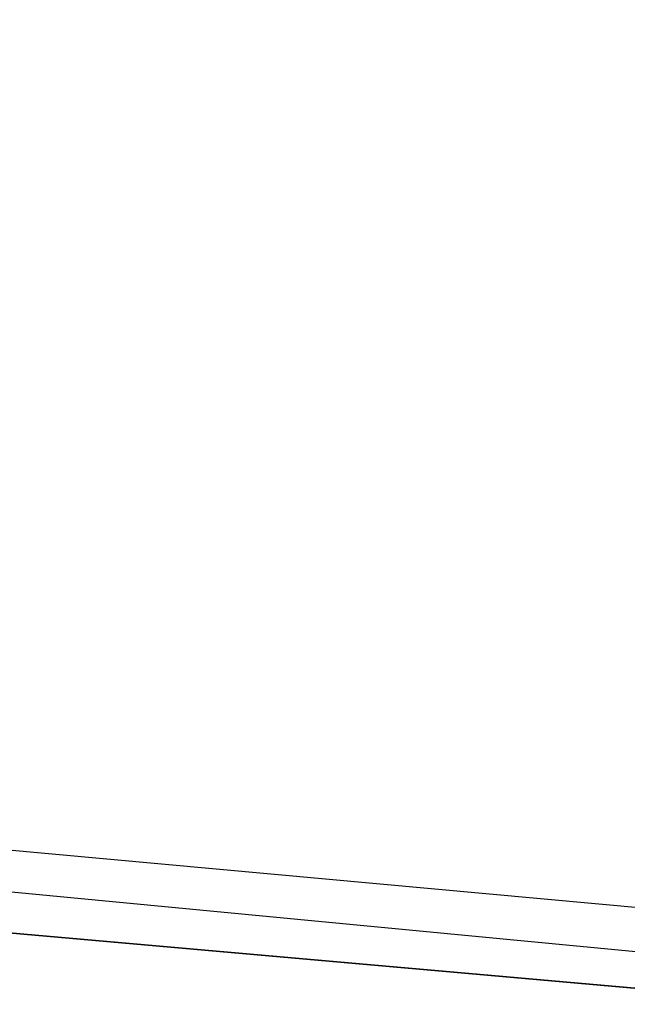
# Model space of a CAD drawing. Header units: feet. Extents: x -79 to 198, y -22 to 181.
# Tile 112 of 256: x 56.254 to 56.445, y 16.314 to 16.624. Entities that reach past the tile are written whole.
import ezdxf

# ---------------------------------------------------------------- set-up
doc = ezdxf.new("R2010")
doc.units = ezdxf.units.FT
doc.layers.add('A-LINEA', color=7, linetype='CONTINUOUS')

msp = doc.modelspace()

# ---------------------------------------------------------------- linework, layer by layer
at = {"layer": 'A-LINEA'}
for points in [[(26.7067, 23.3511), (28.04, 21.6178), (31.0267, 20.8311), (34.0133, 20.0978), (37.0133, 19.4044), (40.0267, 18.7778), (43.0533, 18.2044), (46.0933, 17.6844), (49.1467, 17.2178), (52.2, 16.8044), (55.2533, 16.4444), (58.32, 16.1511), (60.4, 16.0178), (62.48, 15.9511), (64.5467, 15.9244), (66.6267, 15.9511), (68.7067, 16.0178), (70.7867, 16.1511), (72.8533, 16.3244), (74.92, 16.5511), (76.9867, 16.8178), (79.04, 17.1511), (81.08, 17.5244), (83.12, 17.9378)], [(26.7067, 23.3511), (28.04, 21.6178), (31.0267, 20.8311), (34.0133, 20.0978), (37.0133, 19.4044), (40.0267, 18.7778), (43.0533, 18.2044), (46.0933, 17.6844), (49.1467, 17.2178), (52.2, 16.8044), (55.2533, 16.4444), (58.32, 16.1511), (60.4, 16.0178), (62.48, 15.9511), (64.5467, 15.9244), (66.6267, 15.9511), (68.7067, 16.0178), (70.7867, 16.1511), (72.8533, 16.3244), (74.92, 16.5511), (76.9867, 16.8178), (79.04, 17.1511), (81.08, 17.5244), (83.12, 17.9378)], [(56.0667, 16.3511), (56.08, 16.3511), (60, 16.0044), (60, 16.0178), (56.08, 16.3778), (56.08, 16.3644), (56.0667, 16.3511)], [(56.0667, 16.3511), (56.08, 16.3511), (60, 16.0044), (60, 16.0178), (56.08, 16.3778), (56.08, 16.3644), (56.0667, 16.3511)], [(56.0667, 16.3244), (60, 15.9778), (60, 15.9911), (60, 16.0044), (56.08, 16.3511), (56.0667, 16.3511), (56.0667, 16.3378), (56.0667, 16.3244)], [(56.0667, 16.3244), (60, 15.9778), (60, 15.9911), (60, 16.0044), (56.08, 16.3511), (56.0667, 16.3511), (56.0667, 16.3378), (56.0667, 16.3244)]]:
    msp.add_lwpolyline(points, dxfattribs=at)

doc.saveas('drawing.dxf')
